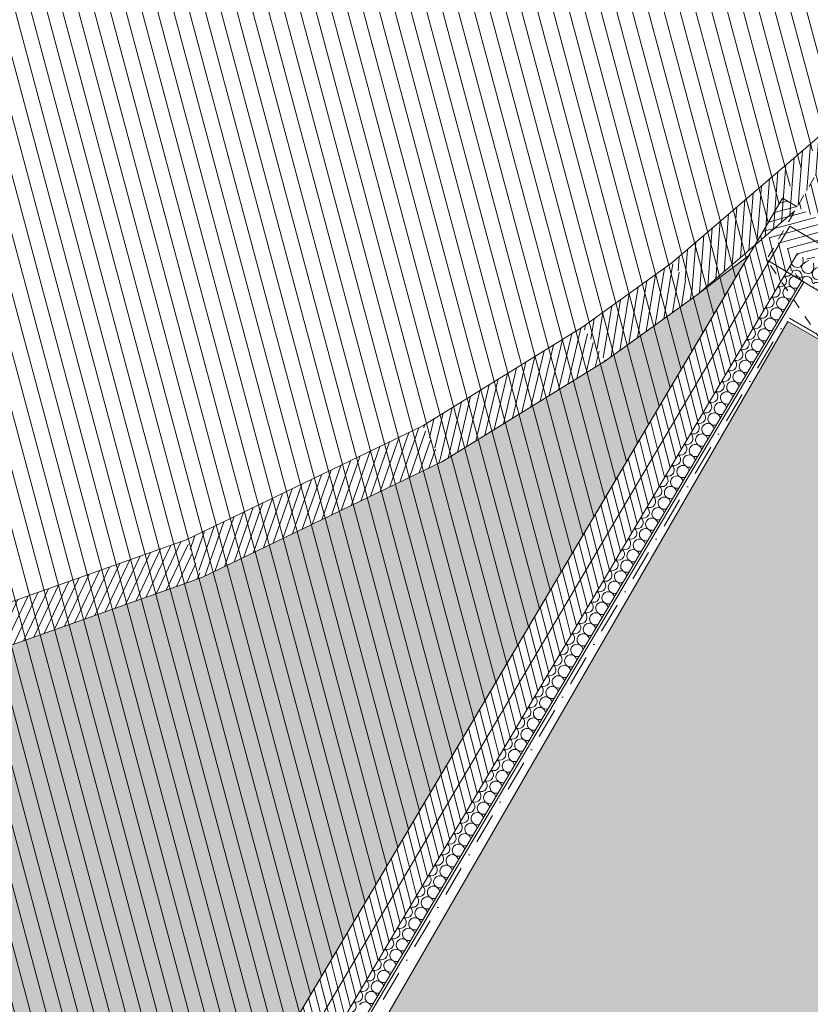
# Model space of a CAD drawing. Header units: millimetres. Extents: x -107151 to 48086, y -42122 to 43779.
# Tile 11 of 38: x -75702 to -71823, y -612 to 4220. Entities that reach past the tile are written whole.
import ezdxf
from ezdxf.enums import TextEntityAlignment as Align

# ---------------------------------------------------------------- set-up
doc = ezdxf.new("R2010")
doc.units = ezdxf.units.MM
doc.header["$MEASUREMENT"] = 0
doc.linetypes.add('! URB Limite propriété', pattern=[300, 150, -75, 0, -75])
doc.linetypes.add('TIRET 2', pattern=[100, 50, -50])
for name, color, linetype in [('01-STR_Dalles.ARCHI', 7, 'Continuous'), ('01-STR_Murs extérieurs.ARCHI', 7, 'Continuous'), ('01-STR_Murs.ARCHI', 7, 'Continuous'), ('03-SURFACE _ Utile.ARCHI', 7, 'Continuous'), ('05-INF _ Sécurité CF.ARCHI', 7, 'Continuous'), ('06-REP _ DESSIN.ARCHI', 7, 'Continuous'), ('07-VRD_Terrain_Batiments.ARCHI', 7, 'Continuous'), ('Marques de Zone Archicad', 7, 'Continuous'), ('Nouveau_07-VRD_Terrain EDL_Parcelle.ARCHI', 7, 'Continuous')]:
    doc.layers.add(name, color=color, linetype=linetype)
doc.styles.add('STYLE_GENERE_1', font='arial.ttf')
doc.styles.add('STYLE_GENERE_2', font='arial.ttf')
pattern_1 = [(104.34148, (0, 0), (36.331375, 9.288768), [])]
pattern_2 = [(14.96126, (0, 0), (-9.68122, 36.228773), [])]

# ---------------------------------------------------------------- blocks, each defined once
blk = doc.blocks.new('Dalle_2_1', base_point=(-87430.6, 4298.7))
at = {"layer": '01-STR_Dalles.ARCHI', "color": 7, "linetype": 'Continuous', "lineweight": 5, "flags": 128}
blk.add_lwpolyline([(-87430.6, 4298.7), (-82255.2, 1307.4), (-82677.4, 463.1), (-75900.5, -3502.5), (-71923.2, 3207), (-71765.3, 3113.4), (-70549.2, 5164.8), (-77730.5, 9364.8), (-76774.8, 10994.8), (-81450.8, 13736.5), (-82582.8, 11814.7), (-81961.1, 11448.4), (-82923.4, 9806), (-83760.5, 10296.5), (-83793.1, 10243.2)], close=True, dxfattribs=at)
blk = doc.blocks.new('Local poubelle_VEFA_21_1', base_point=(-76773.1, -1038.4))
at = {"layer": '03-SURFACE _ Utile.ARCHI', "linetype": 'Continuous', "lineweight": 0, "true_color": 0xe4e4e4}
blk.add_hatch(color=254, dxfattribs=at).paths.add_polyline_path([(-75888.9, -3286.9), (-72125.9, 3061.2), (-72225.3, 2985.7), (-72383, 2866), (-72828.1, 2545.8), (-73627.5, 2051.2), (-74808.2, 1481.9), (-75737.9, 1152.7), (-76437.6, 965.6), (-77172.6, 822.3), (-78037.8, 720.7), (-79240.4, 696.8), (-79639.9, 726.2), (-80057.4, 13.7), (-82104.1, 1213), (-82154.4, 1126.5), (-82139.5, 1117.9), (-82427.2, 536.8)])
at = {"layer": 'Marques de Zone Archicad', "color": 7, "lineweight": 5}
for tag, height, style, p in [('ROOM_NAME', 125, 'STYLE_GENERE_2', (-77096.4, -426.7)), ('measuredAreaCode', 100, 'STYLE_GENERE_1', (-77214.2, -625.1)), ('DUMMY_862', 100, 'STYLE_GENERE_1', (-77312.4, -795.2)), ('DUMMY_863', 100, 'STYLE_GENERE_1', (-77410.6, -965.3)), ('stFloorCovering_0', 100, 'STYLE_GENERE_1', (-77041.8, -951.5)), ('DUMMY_861', 125, 'STYLE_GENERE_2', (-76057, -998.2)), ('stFloorCovering_1', 100, 'STYLE_GENERE_1', (-77074, -1159.7))]:
    blk.add_attdef(tag, text='', height=height, rotation=329.9997, dxfattribs=dict(at, style=style)).set_placement(p, align=Align.TOP_LEFT)
blk = doc.blocks.new('Dalle_8_1', base_point=(-75676.6, -3744.5))
at = {"layer": '07-VRD_Terrain_Batiments.ARCHI', "linetype": 'Continuous', "lineweight": 0, "true_color": 0x404040}
blk.add_hatch(color=250, dxfattribs=at).paths.add_polyline_path([(-75676.6, -3744.5), (-67765.8, -8311.8), (-64022.6, -1828.4), (-71933.4, 2738.9)])
at = {"layer": '07-VRD_Terrain_Batiments.ARCHI', "color": 7, "linetype": 'Continuous', "lineweight": 5, "flags": 128}
blk.add_lwpolyline([(-75676.6, -3744.5), (-67765.8, -8311.8), (-64022.6, -1828.4), (-71933.4, 2738.9)], close=True, dxfattribs=at)
blk = doc.blocks.new('Mur_41_1', base_point=(-72939.3, 2712.2))
at = {"layer": '01-STR_Murs.ARCHI', "linetype": 'Continuous', "lineweight": 0, "true_color": 0x000000}
h = blk.add_hatch(dxfattribs=at)
h.set_pattern_fill('Hachure_simple_0001', color=18, style=0, pattern_type=2)
h.set_pattern_definition([(80.731404, (0, 0), (-37.010405, 6.039859), [])])
h.paths.add_polyline_path([(-72828.1, 2545.8), (-72378.2, 2869.5), (-72501.9, 3026.9), (-72939.3, 2712.2)])
at = {"layer": '01-STR_Murs.ARCHI', "color": 7, "linetype": 'Continuous', "lineweight": 5, "flags": 128}
for points in [[(-72501.9, 3026.9), (-72939.3, 2712.2)], [(-72828.1, 2545.8), (-72378.2, 2869.5)]]:
    blk.add_lwpolyline(points, dxfattribs=at)
blk = doc.blocks.new('Mur_49_1', base_point=(-72501.9, 3026.9))
at = {"layer": '01-STR_Murs.ARCHI', "linetype": 'Continuous', "lineweight": 0, "true_color": 0x000000}
h = blk.add_hatch(dxfattribs=at)
h.set_pattern_fill('Hachure_simple_0001', color=18, style=0, pattern_type=2)
h.set_pattern_definition([(85.62407, (0, 0), (-37.390684, 2.861256), [])])
h.paths.add_polyline_path([(-72378.2, 2869.5), (-71898.3, 3281.1), (-71580.5, 3817.2), (-72501.9, 3026.9)])
at = {"layer": '01-STR_Murs.ARCHI', "color": 7, "linetype": 'Continuous', "lineweight": 5, "flags": 128}
for points in [[(-71580.5, 3817.2), (-72501.9, 3026.9)], [(-72378.2, 2869.5), (-71898.3, 3281.1)]]:
    blk.add_lwpolyline(points, dxfattribs=at)
blk = doc.blocks.new('*X267')
at = {"layer": '01-STR_Murs.ARCHI', "color": 7, "linetype": 'Continuous', "lineweight": 5}
for p, q in [((-70581.8, 5072.3), (-70603.5, 5069.9)), ((-70545.5, 5043.3), (-70548.4, 5052.6)), ((-70547.2, 5036.9), (-70545.5, 5043.3)), ((-70532.5, 5042.6), (-70533.4, 5034.4)), ((-70533.4, 5034.4), (-70532.5, 5028.3)), ((-70532.2, 5043.2), (-70532.5, 5042.6))]:
    blk.add_line(p, q, dxfattribs=at)
blk = doc.blocks.new('*X268')
at = {"layer": '01-STR_Murs.ARCHI', "color": 7, "linetype": 'Continuous', "lineweight": 5}
for p, q in [((-71809.6, 2906.1), (-71806.8, 2908.7)), ((-71792.6, 2896.7), (-71793.6, 2896.6))]:
    blk.add_line(p, q, dxfattribs=at)
blk = doc.blocks.new('*X269')
at = {"layer": '01-STR_Murs.ARCHI', "color": 7, "linetype": 'Continuous', "lineweight": 5}
for p, q in [((-70603.2, 5031.3), (-70613.6, 5056.2)), ((-70578.8, 5072.6), (-70605.6, 5069.7)), ((-70633.8, 4979.7), (-70644.2, 5004.6)), ((-70609.4, 5021), (-70636.2, 5018)), ((-70664.4, 4928.1), (-70674.8, 4953)), ((-70640, 4969.4), (-70666.8, 4966.4)), ((-70695, 4876.5), (-70705.3, 4901.4)), ((-70670.6, 4917.7), (-70697.4, 4914.8)), ((-70725.6, 4824.8), (-70735.9, 4849.8)), ((-70701.2, 4866.1), (-70728, 4863.2)), ((-70756.2, 4773.2), (-70766.5, 4798.2)), ((-70731.7, 4814.5), (-70758.6, 4811.6)), ((-70786.8, 4721.6), (-70797.1, 4746.6)), ((-70762.3, 4762.9), (-70789.2, 4760)), ((-70817.4, 4670), (-70827.7, 4694.9)), ((-70792.9, 4711.3), (-70819.8, 4708.4)), ((-70848, 4618.4), (-70858.3, 4643.3)), ((-70823.5, 4659.7), (-70850.4, 4656.8)), ((-70878.6, 4566.8), (-70888.9, 4591.7)), ((-70854.1, 4608.1), (-70881, 4605.1)), ((-70884.7, 4556.5), (-70911.6, 4553.5)), ((-70915.3, 4504.8), (-70942.2, 4501.9)), ((-70909.2, 4515.2), (-70919.5, 4540.1)), ((-70945.9, 4453.2), (-70972.7, 4450.3)), ((-70939.8, 4463.5), (-70950.1, 4488.5)), ((-70976.5, 4401.6), (-71003.3, 4398.7)), ((-70970.4, 4411.9), (-70980.7, 4436.9)), ((-71007.1, 4350), (-71033.9, 4347.1)), ((-71001, 4360.3), (-71011.3, 4385.3)), ((-71031.6, 4308.7), (-71041.9, 4333.7)), ((-71062.2, 4257.1), (-71072.5, 4282)), ((-71037.7, 4298.4), (-71064.5, 4295.5)), ((-71092.8, 4205.5), (-71103.1, 4230.4)), ((-71068.3, 4246.8), (-71095.1, 4243.9)), ((-71123.4, 4153.9), (-71133.7, 4178.8)), ((-71098.9, 4195.2), (-71125.7, 4192.2)), ((-71154, 4102.3), (-71164.3, 4127.2)), ((-71129.5, 4143.5), (-71156.3, 4140.6)), ((-71184.6, 4050.6), (-71194.9, 4075.6)), ((-71160.1, 4091.9), (-71186.9, 4089)), ((-71215.2, 3999), (-71225.5, 4024)), ((-71190.7, 4040.3), (-71217.5, 4037.4)), ((-71245.7, 3947.4), (-71256.1, 3972.4)), ((-71221.3, 3988.7), (-71248.1, 3985.8)), ((-71276.3, 3895.8), (-71286.7, 3920.7)), ((-71251.9, 3937.1), (-71278.7, 3934.2)), ((-71306.9, 3844.2), (-71317.3, 3869.1)), ((-71282.5, 3885.5), (-71309.3, 3882.6)), ((-71337.5, 3792.6), (-71347.8, 3817.5)), ((-71313.1, 3833.9), (-71339.9, 3830.9)), ((-71343.7, 3782.3), (-71370.5, 3779.3)), ((-71374.2, 3730.6), (-71401.1, 3727.7)), ((-71368.1, 3741), (-71378.4, 3765.9)), ((-71404.8, 3679), (-71431.7, 3676.1)), ((-71398.7, 3689.3), (-71409, 3714.3)), ((-71435.4, 3627.4), (-71462.3, 3624.5)), ((-71429.3, 3637.7), (-71439.6, 3662.7)), ((-71466, 3575.8), (-71492.9, 3572.9)), ((-71459.9, 3586.1), (-71470.2, 3611.1)), ((-71490.5, 3534.5), (-71500.8, 3559.5)), ((-71521.1, 3482.9), (-71531.4, 3507.8)), ((-71496.6, 3524.2), (-71523.5, 3521.3)), ((-71551.7, 3431.3), (-71562, 3456.2)), ((-71527.2, 3472.6), (-71554.1, 3469.7)), ((-71582.3, 3379.7), (-71592.6, 3404.6)), ((-71557.8, 3421), (-71584.7, 3418)), ((-71612.9, 3328.1), (-71623.2, 3353)), ((-71588.4, 3369.3), (-71615.2, 3366.4)), ((-71643.5, 3276.4), (-71653.8, 3301.4)), ((-71619, 3317.7), (-71645.8, 3314.8)), ((-71674.1, 3224.8), (-71684.4, 3249.8)), ((-71649.6, 3266.1), (-71676.4, 3263.2)), ((-71680.2, 3214.5), (-71707, 3211.6))]:
    blk.add_line(p, q, dxfattribs=at)
for centre, start, end in [((-70575.5, 5042.8), 202.4716, 36.8632), ((-70575.5, 5042.8), 81.8198, 96.2114), ((-70503.5, 5034.9), 153.6988, 201.0356), ((-70606.1, 4991.1), 202.4716, 96.2114), ((-70534, 4983.3), 149.3415, 201.0356), ((-70534, 4983.3), 97.6474, 149.3415), ((-70636.7, 4939.5), 202.4716, 96.2114), ((-70564.6, 4931.7), 149.3415, 201.0356), ((-70564.6, 4931.7), 97.6474, 149.3415), ((-70667.3, 4887.9), 202.4716, 96.2114), ((-70595.2, 4880.1), 149.3415, 201.0356), ((-70595.2, 4880.1), 97.6474, 149.3415), ((-70697.9, 4836.3), 202.4716, 96.2114), ((-70625.8, 4828.5), 149.3415, 201.0356), ((-70625.8, 4828.5), 97.6474, 149.3415), ((-70728.5, 4784.7), 202.4716, 96.2114), ((-70656.4, 4776.8), 149.3415, 201.0356), ((-70656.4, 4776.8), 97.6474, 149.3415), ((-70759.1, 4733.1), 202.4716, 96.2114), ((-70687, 4725.2), 149.3415, 201.0356), ((-70687, 4725.2), 97.6474, 149.3415), ((-70789.7, 4681.5), 202.4716, 96.2114), ((-70717.6, 4673.6), 149.3415, 201.0356), ((-70717.6, 4673.6), 97.6474, 149.3415), ((-70820.3, 4629.9), 202.4716, 96.2114), ((-70748.2, 4622), 97.6474, 149.3415), ((-70850.9, 4578.2), 202.4716, 96.2114), ((-70778.8, 4570.4), 97.6474, 149.3415), ((-70748.2, 4622), 149.3415, 201.0356), ((-70881.5, 4526.6), 202.4716, 96.2114), ((-70809.4, 4518.8), 97.6474, 149.3415), ((-70778.8, 4570.4), 149.3415, 201.0356), ((-70912.1, 4475), 202.4716, 96.2114), ((-70840, 4467.2), 97.6474, 149.3415), ((-70809.4, 4518.8), 149.3415, 201.0356), ((-70942.7, 4423.4), 202.4716, 96.2114), ((-70870.6, 4415.6), 97.6474, 149.3415), ((-70840, 4467.2), 149.3415, 201.0356), ((-70973.3, 4371.8), 202.4716, 96.2114), ((-70870.6, 4415.6), 149.3415, 201.0356), ((-71003.9, 4320.2), 202.4716, 96.2114), ((-70901.2, 4363.9), 149.3415, 201.0356), ((-70901.2, 4363.9), 97.6474, 149.3415), ((-70931.8, 4312.3), 149.3415, 201.0356), ((-70931.8, 4312.3), 97.6474, 149.3415), ((-71034.5, 4268.6), 202.4716, 96.2114), ((-70962.4, 4260.7), 149.3415, 201.0356), ((-70962.4, 4260.7), 97.6474, 149.3415), ((-71065, 4216.9), 202.4716, 96.2114), ((-70993, 4209.1), 149.3415, 201.0356), ((-70993, 4209.1), 97.6474, 149.3415), ((-71095.6, 4165.3), 202.4716, 96.2114), ((-71023.6, 4157.5), 149.3415, 201.0356), ((-71023.6, 4157.5), 97.6474, 149.3415), ((-71126.2, 4113.7), 202.4716, 96.2114), ((-71054.2, 4105.9), 149.3415, 201.0356), ((-71054.2, 4105.9), 97.6474, 149.3415), ((-71156.8, 4062.1), 202.4716, 96.2114), ((-71084.8, 4054.3), 149.3415, 201.0356), ((-71084.8, 4054.3), 97.6474, 149.3415), ((-71187.4, 4010.5), 202.4716, 96.2114), ((-71115.4, 4002.6), 149.3415, 201.0356), ((-71115.4, 4002.6), 97.6474, 149.3415), ((-71218, 3958.9), 202.4716, 96.2114), ((-71146, 3951), 149.3415, 201.0356), ((-71146, 3951), 97.6474, 149.3415), ((-71248.6, 3907.3), 202.4716, 96.2114), ((-71176.5, 3899.4), 149.3415, 201.0356), ((-71176.5, 3899.4), 97.6474, 149.3415), ((-71279.2, 3855.7), 202.4716, 96.2114), ((-71207.1, 3847.8), 97.6474, 149.3415), ((-71309.8, 3804), 202.4716, 96.2114), ((-71237.7, 3796.2), 97.6474, 149.3415), ((-71207.1, 3847.8), 149.3415, 201.0356), ((-71340.4, 3752.4), 202.4716, 96.2114), ((-71268.3, 3744.6), 97.6474, 149.3415), ((-71237.7, 3796.2), 149.3415, 201.0356), ((-71371, 3700.8), 202.4716, 96.2114), ((-71298.9, 3693), 97.6474, 149.3415), ((-71268.3, 3744.6), 149.3415, 201.0356), ((-71401.6, 3649.2), 202.4716, 96.2114), ((-71298.9, 3693), 149.3415, 201.0356), ((-71432.2, 3597.6), 202.4716, 96.2114), ((-71329.5, 3641.4), 149.3415, 201.0356), ((-71329.5, 3641.4), 97.6474, 149.3415), ((-71462.8, 3546), 202.4716, 96.2114), ((-71360.1, 3589.7), 149.3415, 201.0356), ((-71360.1, 3589.7), 97.6474, 149.3415), ((-71390.7, 3538.1), 149.3415, 201.0356), ((-71390.7, 3538.1), 97.6474, 149.3415), ((-71493.4, 3494.4), 202.4716, 96.2114), ((-71421.3, 3486.5), 149.3415, 201.0356), ((-71421.3, 3486.5), 97.6474, 149.3415), ((-71524, 3442.7), 202.4716, 96.2114), ((-71451.9, 3434.9), 149.3415, 201.0356), ((-71451.9, 3434.9), 97.6474, 149.3415), ((-71554.6, 3391.1), 202.4716, 96.2114), ((-71482.5, 3383.3), 149.3415, 201.0356), ((-71482.5, 3383.3), 97.6474, 149.3415), ((-71585.2, 3339.5), 202.4716, 96.2114), ((-71513.1, 3331.7), 149.3415, 201.0356), ((-71513.1, 3331.7), 97.6474, 149.3415), ((-71615.8, 3287.9), 202.4716, 96.2114), ((-71543.7, 3280.1), 149.3415, 201.0356), ((-71543.7, 3280.1), 97.6474, 149.3415), ((-71646.4, 3236.3), 202.4716, 96.2114), ((-71574.3, 3228.4), 149.3415, 201.0356), ((-71574.3, 3228.4), 97.6474, 149.3415), ((-71677, 3184.7), 322.6714, 96.2114), ((-71604.9, 3176.8), 149.3415, 201.0356), ((-71604.9, 3176.8), 97.6474, 149.3415)]:
    blk.add_arc(centre, 30, start, end, dxfattribs=at)
blk = doc.blocks.new('Mur_58_1', base_point=(-70509.4, 5035.8))
at = {"layer": '01-STR_Murs.ARCHI', "linetype": 'Continuous', "lineweight": 0, "true_color": 0x000000}
h = blk.add_hatch(dxfattribs=at)
h.set_pattern_fill('Hachure_simple_0001', color=18, style=0, pattern_type=2)
h.set_pattern_definition(pattern_1)
h.paths.add_polyline_path([(-70554, 5156.8), (-70726.5, 5257.9), (-70770.9, 5183.1), (-70598.3, 5081.9)])
h = blk.add_hatch(dxfattribs=at)
h.set_pattern_fill('Hachure_simple_0001', color=18, style=0, pattern_type=2)
h.set_pattern_definition(pattern_1)
h.paths.add_polyline_path([(-71713.2, 3201.2), (-70595.4, 5086.8), (-70767.5, 5188.8), (-71886.3, 3301.4)])
h = blk.add_hatch(dxfattribs=at)
h.set_pattern_fill('Hachure_simple_0001', color=18, style=0, pattern_type=2)
h.set_pattern_definition(pattern_1)
h.paths.add_polyline_path([(-70598.3, 5081.9), (-70770.9, 5183.1), (-70777.5, 5171.9), (-70605, 5070.8)])
h = blk.add_hatch(dxfattribs=at)
h.set_pattern_fill('Hachure_simple_0001', color=18, style=0, pattern_type=2)
h.set_pattern_definition(pattern_1)
h.paths.add_polyline_path([(-71866.3, 2942.9), (-72039.8, 3042.5), (-71867.7, 2940.5)])
at = {"layer": '01-STR_Murs.ARCHI', "color": 7, "linetype": 'Continuous', "lineweight": 5}
for p, q in [((-70726.5, 5257.9), (-70770.9, 5183.1)), ((-70770.9, 5183.1), (-70777.5, 5171.9)), ((-70598.3, 5081.9), (-70554, 5156.8)), ((-71713.2, 3201.2), (-70595.4, 5086.8)), ((-70605, 5070.8), (-70598.3, 5081.9)), ((-71637.9, 3157.7), (-70520.6, 5042.4)), ((-70529.9, 5026.7), (-70523.3, 5037.9)), ((-71713.2, 3201.2), (-71637.9, 3157.7)), ((-71637.9, 3157.7), (-71626.6, 3151.2)), ((-71867.7, 2940.5), (-71866.3, 2942.9)), ((-71792.9, 2896.1), (-71790.9, 2899.6))]:
    blk.add_line(p, q, dxfattribs=at)
at = {"layer": '01-STR_Murs.ARCHI', "color": 7, "linetype": 'Continuous', "lineweight": 5, "flags": 128}
for points in [[(-70767.5, 5188.8), (-71580.5, 3817.2)], [(-70509.4, 5035.8), (-70767.5, 5188.8)], [(-71626.6, 3151.2), (-70509.4, 5035.8)], [(-72039.8, 3042.5), (-71781.7, 2889.5)], [(-71781.7, 2889.5), (-71779.6, 2893.1)]]:
    blk.add_lwpolyline(points, dxfattribs=at)
at = {"layer": '01-STR_Murs.ARCHI', "color": 7, "lineweight": 5}
for name in ['*X269', '*X267', '*X268']:
    blk.add_blockref(name, (0, 0), dxfattribs=at)
blk = doc.blocks.new('Mur_62_1', base_point=(-73723.9, 2226.8))
at = {"layer": '01-STR_Murs.ARCHI', "linetype": 'Continuous', "lineweight": 0, "true_color": 0x000000}
h = blk.add_hatch(dxfattribs=at)
h.set_pattern_fill('Hachure_simple_0001', color=18, style=0, pattern_type=2)
h.set_pattern_definition([(76.743803, (0, 0), (-36.500792, 8.598962), [])])
h.paths.add_polyline_path([(-73627.5, 2051.2), (-72828.1, 2545.8), (-72939.3, 2712.2), (-73723.9, 2226.8)])
at = {"layer": '01-STR_Murs.ARCHI', "color": 7, "linetype": 'Continuous', "lineweight": 5, "flags": 128}
for points in [[(-72939.3, 2712.2), (-73723.9, 2226.8)], [(-73627.5, 2051.2), (-72828.1, 2545.8)]]:
    blk.add_lwpolyline(points, dxfattribs=at)
blk = doc.blocks.new('Mur_87_1', base_point=(-74885.2, 1666.7))
at = {"layer": '01-STR_Murs.ARCHI', "linetype": 'Continuous', "lineweight": 0, "true_color": 0x000000}
h = blk.add_hatch(dxfattribs=at)
h.set_pattern_fill('Hachure_simple_0001', color=18, style=0, pattern_type=2)
h.set_pattern_definition([(70.74511, (0, 0), (-35.402283, 12.36642), [])])
h.paths.add_polyline_path([(-74808.2, 1481.9), (-73627.5, 2051.2), (-73723.9, 2226.8), (-74885.2, 1666.7)])
at = {"layer": '01-STR_Murs.ARCHI', "color": 7, "linetype": 'Continuous', "lineweight": 5, "flags": 128}
for points in [[(-73723.9, 2226.8), (-74885.2, 1666.7)], [(-74808.2, 1481.9), (-73627.5, 2051.2)]]:
    blk.add_lwpolyline(points, dxfattribs=at)
blk = doc.blocks.new('Mur_88_1', base_point=(-75797.2, 1343.9))
at = {"layer": '01-STR_Murs.ARCHI', "linetype": 'Continuous', "lineweight": 0, "true_color": 0x000000}
h = blk.add_hatch(dxfattribs=at)
h.set_pattern_fill('Hachure_simple_0001', color=18, style=0, pattern_type=2)
h.set_pattern_definition([(64.496293, (0, 0), (-33.845904, 16.146356), [])])
h.paths.add_polyline_path([(-75737.9, 1152.7), (-74808.2, 1481.9), (-74885.2, 1666.7), (-75797.2, 1343.9)])
at = {"layer": '01-STR_Murs.ARCHI', "color": 7, "linetype": 'Continuous', "lineweight": 5, "flags": 128}
for points in [[(-74885.2, 1666.7), (-75797.2, 1343.9)], [(-75737.9, 1152.7), (-74808.2, 1481.9)]]:
    blk.add_lwpolyline(points, dxfattribs=at)
blk = doc.blocks.new('*X356')
at = {"layer": '01-STR_Murs extérieurs.ARCHI', "color": 7, "linetype": 'Continuous', "lineweight": 5}
for p, q in [((-71892, 3063.5), (-71886.2, 3066)), ((-71919.7, 3005.1), (-71923.5, 3010.4)), ((-71916.8, 2997.3), (-71919.7, 3005.1)), ((-71916.1, 2989.1), (-71916.8, 2997.3)), ((-71914.9, 3025), (-71913.5, 3018.8)), ((-71913.5, 3018.8), (-71902.1, 3007)), ((-71902.1, 3007), (-71886.2, 3003)), ((-71886.2, 3003), (-71871, 3007.8)), ((-71916.5, 2987.3), (-71916.1, 2989.1)), ((-71910.7, 2985.9), (-71912, 2984.7)), ((-71903.2, 2989.5), (-71910.7, 2985.9)), ((-71895, 2990.8), (-71903.2, 2989.5)), ((-71886.8, 2989.9), (-71895, 2990.8)), ((-71879.1, 2986.8), (-71886.8, 2989.9)), ((-71872.6, 2981.7), (-71879.1, 2986.8)), ((-71867.7, 2975), (-71872.6, 2981.7)), ((-71864.9, 2967.3), (-71867.7, 2975)), ((-71864.2, 2959), (-71864.9, 2967.3)), ((-71864.6, 2957.2), (-71864.2, 2959)), ((-71858.7, 2955.9), (-71860.1, 2954.7)), ((-71857.6, 2956.4), (-71858.7, 2955.9))]:
    blk.add_line(p, q, dxfattribs=at)
blk = doc.blocks.new('*X357')
at = {"layer": '01-STR_Murs extérieurs.ARCHI', "color": 7, "linetype": 'Continuous', "lineweight": 5}
for p, q in [((-71886.2, 3066), (-71882, 3067.8)), ((-71857.3, 3036.6), (-71859.5, 3054.8)), ((-71871, 3007.8), (-71870.6, 3008)), ((-71870.6, 3008), (-71859.9, 3020.4)), ((-71859.7, 3020.3), (-71865.1, 3004.8)), ((-71865.1, 3004.8), (-71861.6, 2988.8)), ((-71859.9, 3020.4), (-71857.3, 3036.6)), ((-71846.9, 3030.6), (-71859.7, 3020.3)), ((-71846.9, 3030.6), (-71830, 3037.8)), ((-71861.6, 2988.8), (-71850.2, 2977)), ((-71853.1, 2958.5), (-71857.6, 2956.4)), ((-71850.2, 2977), (-71843.2, 2975.2))]:
    blk.add_line(p, q, dxfattribs=at)
blk = doc.blocks.new('*X358')
at = {"layer": '01-STR_Murs extérieurs.ARCHI', "color": 7, "linetype": 'Continuous', "lineweight": 5}
for p, q in [((-71807.9, 2990.3), (-71805.4, 3006.5)), ((-71795, 3000.5), (-71807.7, 2990.2)), ((-71805.4, 3006.5), (-71807.5, 3024.8)), ((-71795, 3000.5), (-71778.1, 3007.7)), ((-71851.3, 2959.4), (-71853.1, 2958.5)), ((-71843.1, 2960.8), (-71851.3, 2959.4)), ((-71843.2, 2975.2), (-71834.3, 2973)), ((-71834.9, 2959.9), (-71843.1, 2960.8)), ((-71827.2, 2956.8), (-71834.9, 2959.9)), ((-71834.3, 2973), (-71818.6, 2977.9)), ((-71820.7, 2951.7), (-71827.2, 2956.8)), ((-71815.8, 2945), (-71820.7, 2951.7)), ((-71818.6, 2977.9), (-71807.9, 2990.3)), ((-71807.7, 2990.2), (-71813.1, 2974.7)), ((-71813.1, 2974.7), (-71809.6, 2958.7)), ((-71809.6, 2958.7), (-71798.2, 2947)), ((-71782.3, 2942.9), (-71766.7, 2947.9)), ((-71766.7, 2947.9), (-71756, 2960.3)), ((-71755.8, 2960.2), (-71757, 2956.6)), ((-71756, 2960.3), (-71753.4, 2976.5)), ((-71754.1, 2961.5), (-71755.8, 2960.2)), ((-71753.4, 2976.5), (-71755.6, 2994.7)), ((-71812.9, 2937.2), (-71815.8, 2945)), ((-71812.3, 2929), (-71812.9, 2937.2)), ((-71812.6, 2927.2), (-71812.3, 2929)), ((-71806.8, 2925.8), (-71808.2, 2924.6)), ((-71799.3, 2929.4), (-71806.8, 2925.8)), ((-71791.1, 2930.8), (-71799.3, 2929.4)), ((-71798.2, 2947), (-71782.3, 2942.9)), ((-71782.9, 2929.9), (-71791.1, 2930.8)), ((-71775.3, 2926.7), (-71782.9, 2929.9)), ((-71774.9, 2926.5), (-71775.3, 2926.7))]:
    blk.add_line(p, q, dxfattribs=at)
blk = doc.blocks.new('Mur_95_1', base_point=(-57516.8, -5007.9))
at = {"layer": '01-STR_Murs extérieurs.ARCHI', "linetype": 'Continuous', "lineweight": 0, "true_color": 0x000000}
h = blk.add_hatch(dxfattribs=at)
h.set_pattern_fill('Hachure_simple_0001', color=18, style=0, pattern_type=2)
h.set_pattern_definition(pattern_2)
h.paths.add_polyline_path([(-72060.7, 3171.2), (-71887.6, 3071), (-71958.7, 3343.2)])
h = blk.add_hatch(dxfattribs=at)
h.set_pattern_fill('Hachure_simple_0001', color=18, style=0, pattern_type=2)
h.set_pattern_definition(pattern_2)
h.paths.add_polyline_path([(-71958.7, 3343.2), (-71887.6, 3071), (-71785.6, 3243.1)])
h = blk.add_hatch(dxfattribs=at)
h.set_pattern_fill('Hachure_simple_0001', color=18, style=0, pattern_type=2)
h.set_pattern_definition(pattern_2)
h.paths.add_polyline_path([(-71713.2, 3201.2), (-71785.6, 3243.1), (-71887.6, 3071), (-71815.2, 3029.2)])
at = {"layer": '01-STR_Murs extérieurs.ARCHI', "color": 7, "linetype": 'Continuous', "lineweight": 5}
for p, q in [((-71887.6, 3071), (-71931.9, 2996.2)), ((-71856.6, 2952.6), (-71863.2, 2941.5))]:
    blk.add_line(p, q, dxfattribs=at)
at = {"layer": '01-STR_Murs extérieurs.ARCHI', "color": 7, "linetype": 'Continuous', "lineweight": 5, "flags": 128}
for points in [[(-71958.7, 3343.2), (-72060.7, 3171.2)], [(-71886.3, 3301.4), (-71958.7, 3343.2)]]:
    blk.add_lwpolyline(points, dxfattribs=at)
at = {"layer": '01-STR_Murs extérieurs.ARCHI', "color": 7, "lineweight": 5}
for name in ['*X356', '*X357', '*X358']:
    blk.add_blockref(name, (0, 0), dxfattribs=at)
blk = doc.blocks.new('*X575')
at = {"layer": '01-STR_Murs extérieurs.ARCHI', "color": 7, "linetype": 'Continuous', "lineweight": 5}
for p, q in [((-71858.4, 2953.7), (-71863, 2953.2)), ((-71886.4, 2902.4), (-71893.6, 2901.6)), ((-71866.4, 2936.2), (-71869.1, 2942.9)), ((-71917, 2850.7), (-71924.2, 2850)), ((-71897, 2884.6), (-71899.7, 2891.3)), ((-71927.5, 2833), (-71930.3, 2839.6)), ((-71958.1, 2781.4), (-71960.9, 2788)), ((-71947.6, 2799.1), (-71954.8, 2798.4)), ((-71988.7, 2729.7), (-71991.5, 2736.4)), ((-71978.2, 2747.5), (-71985.4, 2746.7)), ((-72019.3, 2678.1), (-72022.1, 2684.8)), ((-72008.8, 2695.9), (-72016, 2695.1)), ((-72049.9, 2626.5), (-72052.7, 2633.2)), ((-72039.4, 2644.3), (-72046.6, 2643.5)), ((-72080.5, 2574.9), (-72083.3, 2581.6)), ((-72070, 2592.7), (-72077.2, 2591.9)), ((-72111.1, 2523.3), (-72113.9, 2530)), ((-72100.6, 2541.1), (-72107.8, 2540.3)), ((-72141.7, 2471.7), (-72144.5, 2478.4)), ((-72131.2, 2489.5), (-72138.4, 2488.7)), ((-72172.3, 2420.1), (-72175.1, 2426.7)), ((-72161.8, 2437.8), (-72168.9, 2437.1)), ((-72202.9, 2368.5), (-72205.7, 2375.1)), ((-72192.4, 2386.2), (-72199.5, 2385.4)), ((-72233.5, 2316.8), (-72236.3, 2323.5)), ((-72223, 2334.6), (-72230.1, 2333.8)), ((-72264.1, 2265.2), (-72266.9, 2271.9)), ((-72253.6, 2283), (-72260.7, 2282.2)), ((-72284.2, 2231.4), (-72291.3, 2230.6)), ((-72314.7, 2179.8), (-72321.9, 2179)), ((-72294.7, 2213.6), (-72297.4, 2220.3)), ((-72345.3, 2128.2), (-72352.5, 2127.4)), ((-72325.3, 2162), (-72328, 2168.7)), ((-72355.9, 2110.4), (-72358.6, 2117.1)), ((-72386.5, 2058.8), (-72389.2, 2065.4)), ((-72375.9, 2076.5), (-72383.1, 2075.8)), ((-72417.1, 2007.2), (-72419.8, 2013.8)), ((-72406.5, 2024.9), (-72413.7, 2024.2)), ((-72447.7, 1955.5), (-72450.4, 1962.2)), ((-72437.1, 1973.3), (-72444.3, 1972.5)), ((-72478.3, 1903.9), (-72481, 1910.6)), ((-72467.7, 1921.7), (-72474.9, 1920.9)), ((-72508.9, 1852.3), (-72511.6, 1859)), ((-72498.3, 1870.1), (-72505.5, 1869.3)), ((-72539.5, 1800.7), (-72542.2, 1807.4)), ((-72528.9, 1818.5), (-72536.1, 1817.7)), ((-72570, 1749.1), (-72572.8, 1755.8)), ((-72559.5, 1766.9), (-72566.7, 1766.1)), ((-72600.6, 1697.5), (-72603.4, 1704.2)), ((-72590.1, 1715.3), (-72597.3, 1714.5)), ((-72631.2, 1645.9), (-72634, 1652.5)), ((-72620.7, 1663.6), (-72627.9, 1662.9)), ((-72661.8, 1594.3), (-72664.6, 1600.9)), ((-72651.3, 1612), (-72658.5, 1611.2)), ((-72692.4, 1542.6), (-72695.2, 1549.3)), ((-72681.9, 1560.4), (-72689.1, 1559.6)), ((-72712.5, 1508.8), (-72719.7, 1508)), ((-72743.1, 1457.2), (-72750.3, 1456.4)), ((-72723, 1491), (-72725.8, 1497.7)), ((-72773.7, 1405.6), (-72780.9, 1404.8)), ((-72753.6, 1439.4), (-72756.4, 1446.1)), ((-72804.3, 1354), (-72811.4, 1353.2)), ((-72784.2, 1387.8), (-72787, 1394.5)), ((-72814.8, 1336.2), (-72817.6, 1342.9)), ((-72845.4, 1284.6), (-72848.2, 1291.2)), ((-72834.9, 1302.3), (-72842, 1301.6)), ((-72876, 1233), (-72878.8, 1239.6)), ((-72865.5, 1250.7), (-72872.6, 1250)), ((-72906.6, 1181.3), (-72909.4, 1188)), ((-72896.1, 1199.1), (-72903.2, 1198.3)), ((-72937.2, 1129.7), (-72939.9, 1136.4)), ((-72926.7, 1147.5), (-72933.8, 1146.7)), ((-72967.8, 1078.1), (-72970.5, 1084.8)), ((-72957.2, 1095.9), (-72964.4, 1095.1)), ((-72998.4, 1026.5), (-73001.1, 1033.2)), ((-72987.8, 1044.3), (-72995, 1043.5)), ((-73029, 974.9), (-73031.7, 981.6)), ((-73018.4, 992.7), (-73025.6, 991.9)), ((-73059.6, 923.3), (-73062.3, 930)), ((-73049, 941.1), (-73056.2, 940.3)), ((-73090.2, 871.7), (-73092.9, 878.3)), ((-73079.6, 889.4), (-73086.8, 888.7)), ((-73120.8, 820.1), (-73123.5, 826.7)), ((-73110.2, 837.8), (-73117.4, 837)), ((-73151.4, 768.4), (-73154.1, 775.1)), ((-73140.8, 786.2), (-73148, 785.4)), ((-73171.4, 734.6), (-73178.6, 733.8)), ((-73202, 683), (-73209.2, 682.2)), ((-73182, 716.8), (-73184.7, 723.5)), ((-73232.6, 631.4), (-73239.8, 630.6)), ((-73212.5, 665.2), (-73215.3, 671.9)), ((-73243.1, 613.6), (-73245.9, 620.3)), ((-73273.7, 562), (-73276.5, 568.7)), ((-73263.2, 579.8), (-73270.4, 579)), ((-73304.3, 510.4), (-73307.1, 517)), ((-73293.8, 528.1), (-73301, 527.4)), ((-73334.9, 458.8), (-73337.7, 465.4)), ((-73324.4, 476.5), (-73331.6, 475.8)), ((-73365.5, 407.1), (-73368.3, 413.8)), ((-73355, 424.9), (-73362.2, 424.1)), ((-73396.1, 355.5), (-73398.9, 362.2)), ((-73385.6, 373.3), (-73392.8, 372.5)), ((-73426.7, 303.9), (-73429.5, 310.6)), ((-73416.2, 321.7), (-73423.4, 320.9)), ((-73457.3, 252.3), (-73460.1, 259)), ((-73446.8, 270.1), (-73453.9, 269.3)), ((-73487.9, 200.7), (-73490.7, 207.4)), ((-73477.4, 218.5), (-73484.5, 217.7)), ((-73518.5, 149.1), (-73521.3, 155.8)), ((-73508, 166.9), (-73515.1, 166.1)), ((-73549.1, 97.5), (-73551.9, 104.1)), ((-73538.6, 115.2), (-73545.7, 114.5)), ((-73579.7, 45.9), (-73582.4, 52.5)), ((-73569.2, 63.6), (-73576.3, 62.8)), ((-73610.3, -5.8), (-73613, 0.9)), ((-73599.7, 12), (-73606.9, 11.2)), ((-73630.3, -39.6), (-73637.5, -40.4)), ((-73660.9, -91.2), (-73668.1, -92)), ((-73640.9, -57.4), (-73643.6, -50.7)), ((-73691.5, -142.8), (-73698.7, -143.6)), ((-73671.5, -109), (-73674.2, -102.3)), ((-73702.1, -160.6), (-73704.8, -153.9)), ((-73732.7, -212.2), (-73735.4, -205.5)), ((-73722.1, -194.4), (-73729.3, -195.2)), ((-73763.3, -263.8), (-73766, -257.2)), ((-73752.7, -246.1), (-73759.9, -246.8)), ((-73793.9, -315.4), (-73796.6, -308.8)), ((-73783.3, -297.7), (-73790.5, -298.4)), ((-73824.5, -367.1), (-73827.2, -360.4)), ((-73813.9, -349.3), (-73821.1, -350.1)), ((-73855, -418.7), (-73857.8, -412)), ((-73844.5, -400.9), (-73851.7, -401.7)), ((-73885.6, -470.3), (-73888.4, -463.6)), ((-73875.1, -452.5), (-73882.3, -453.3)), ((-73916.2, -521.9), (-73919, -515.2)), ((-73905.7, -504.1), (-73912.9, -504.9)), ((-73946.8, -573.5), (-73949.6, -566.8)), ((-73936.3, -555.7), (-73943.5, -556.5)), ((-73966.9, -607.3), (-73974.1, -608.1))]:
    blk.add_line(p, q, dxfattribs=at)
for centre, start, end in [((-71968.9, 2939.3), 244.6525, 54.0305), ((-71938.3, 2990.9), 244.6525, 345.0568), ((-71896.8, 2931.4), 22.4716, 149.3415), ((-71866.2, 2983), 195.6631, 276.2114), ((-71999.5, 2887.6), 244.6525, 54.0305), ((-71927.4, 2879.8), 22.4716, 149.3415), ((-71896.8, 2931.4), 149.3415, 276.2114), ((-72030.1, 2836), 244.6525, 54.0305), ((-71958, 2828.2), 22.4716, 149.3415), ((-71927.4, 2879.8), 149.3415, 276.2114), ((-72060.7, 2784.4), 244.6525, 54.0305), ((-71988.6, 2776.6), 22.4716, 149.3415), ((-71958, 2828.2), 149.3415, 276.2114), ((-72091.3, 2732.8), 244.6525, 54.0305), ((-72019.2, 2725), 22.4716, 149.3415), ((-71988.6, 2776.6), 149.3415, 276.2114), ((-72019.2, 2725), 149.3415, 276.2114), ((-72121.9, 2681.2), 244.6525, 54.0305), ((-72049.8, 2673.3), 149.3415, 276.2114), ((-72049.8, 2673.3), 22.4716, 149.3415), ((-72152.5, 2629.6), 244.6525, 54.0305), ((-72080.4, 2621.7), 149.3415, 276.2114), ((-72080.4, 2621.7), 22.4716, 149.3415), ((-72183.1, 2578), 244.6525, 54.0305), ((-72111, 2570.1), 149.3415, 276.2114), ((-72111, 2570.1), 22.4716, 149.3415), ((-72213.7, 2526.3), 244.6525, 54.0305), ((-72141.6, 2518.5), 149.3415, 276.2114), ((-72141.6, 2518.5), 22.4716, 149.3415), ((-72244.3, 2474.7), 244.6525, 54.0305), ((-72172.2, 2466.9), 149.3415, 276.2114), ((-72172.2, 2466.9), 22.4716, 149.3415), ((-72274.9, 2423.1), 244.6525, 54.0305), ((-72202.8, 2415.3), 149.3415, 276.2114), ((-72202.8, 2415.3), 22.4716, 149.3415), ((-72305.5, 2371.5), 244.6525, 54.0305), ((-72233.4, 2363.7), 149.3415, 276.2114), ((-72233.4, 2363.7), 22.4716, 149.3415), ((-72336.1, 2319.9), 244.6525, 54.0305), ((-72264, 2312), 149.3415, 276.2114), ((-72264, 2312), 22.4716, 149.3415), ((-72366.6, 2268.3), 244.6525, 54.0305), ((-72294.6, 2260.4), 149.3415, 276.2114), ((-72294.6, 2260.4), 22.4716, 149.3415), ((-72397.2, 2216.7), 244.6525, 54.0305), ((-72325.2, 2208.8), 149.3415, 276.2114), ((-72325.2, 2208.8), 22.4716, 149.3415), ((-72427.8, 2165.1), 244.6525, 54.0305), ((-72355.8, 2157.2), 22.4716, 149.3415), ((-72458.4, 2113.4), 244.6525, 54.0305), ((-72386.4, 2105.6), 22.4716, 149.3415), ((-72355.8, 2157.2), 149.3415, 276.2114), ((-72489, 2061.8), 244.6525, 54.0305), ((-72417, 2054), 22.4716, 149.3415), ((-72386.4, 2105.6), 149.3415, 276.2114), ((-72519.6, 2010.2), 244.6525, 54.0305), ((-72447.6, 2002.4), 22.4716, 149.3415), ((-72417, 2054), 149.3415, 276.2114), ((-72550.2, 1958.6), 244.6525, 54.0305), ((-72447.6, 2002.4), 149.3415, 276.2114), ((-72478.1, 1950.8), 149.3415, 276.2114), ((-72478.1, 1950.8), 22.4716, 149.3415), ((-72580.8, 1907), 244.6525, 54.0305), ((-72508.7, 1899.1), 149.3415, 276.2114), ((-72508.7, 1899.1), 22.4716, 149.3415), ((-72611.4, 1855.4), 244.6525, 54.0305), ((-72539.3, 1847.5), 149.3415, 276.2114), ((-72539.3, 1847.5), 22.4716, 149.3415), ((-72642, 1803.8), 244.6525, 54.0305), ((-72569.9, 1795.9), 149.3415, 276.2114), ((-72569.9, 1795.9), 22.4716, 149.3415), ((-72672.6, 1752.1), 244.6525, 54.0305), ((-72600.5, 1744.3), 149.3415, 276.2114), ((-72600.5, 1744.3), 22.4716, 149.3415), ((-72703.2, 1700.5), 244.6525, 54.0305), ((-72631.1, 1692.7), 149.3415, 276.2114), ((-72631.1, 1692.7), 22.4716, 149.3415), ((-72733.8, 1648.9), 244.6525, 54.0305), ((-72661.7, 1641.1), 149.3415, 276.2114), ((-72661.7, 1641.1), 22.4716, 149.3415), ((-72764.4, 1597.3), 244.6525, 54.0305), ((-72692.3, 1589.5), 149.3415, 276.2114), ((-72692.3, 1589.5), 22.4716, 149.3415), ((-72795, 1545.7), 244.6525, 54.0305), ((-72722.9, 1537.8), 149.3415, 276.2114), ((-72722.9, 1537.8), 22.4716, 149.3415), ((-72825.6, 1494.1), 244.6525, 54.0305), ((-72753.5, 1486.2), 149.3415, 276.2114), ((-72753.5, 1486.2), 22.4716, 149.3415), ((-72856.2, 1442.5), 244.6525, 54.0305), ((-72784.1, 1434.6), 149.3415, 276.2114), ((-72784.1, 1434.6), 22.4716, 149.3415), ((-72886.8, 1390.9), 244.6525, 54.0305), ((-72814.7, 1383), 22.4716, 149.3415), ((-72917.4, 1339.2), 244.6525, 54.0305), ((-72845.3, 1331.4), 22.4716, 149.3415), ((-72814.7, 1383), 149.3415, 276.2114), ((-72948, 1287.6), 244.6525, 54.0305), ((-72875.9, 1279.8), 22.4716, 149.3415), ((-72845.3, 1331.4), 149.3415, 276.2114), ((-72978.6, 1236), 244.6525, 54.0305), ((-72906.5, 1228.2), 22.4716, 149.3415), ((-72875.9, 1279.8), 149.3415, 276.2114), ((-73009.1, 1184.4), 244.6525, 54.0305), ((-72906.5, 1228.2), 149.3415, 276.2114), ((-72937.1, 1176.6), 149.3415, 276.2114), ((-72937.1, 1176.6), 22.4716, 149.3415), ((-73039.7, 1132.8), 244.6525, 54.0305), ((-72967.7, 1124.9), 149.3415, 276.2114), ((-72967.7, 1124.9), 22.4716, 149.3415), ((-73070.3, 1081.2), 244.6525, 54.0305), ((-72998.3, 1073.3), 149.3415, 276.2114), ((-72998.3, 1073.3), 22.4716, 149.3415), ((-73100.9, 1029.6), 244.6525, 54.0305), ((-73028.9, 1021.7), 149.3415, 276.2114), ((-73028.9, 1021.7), 22.4716, 149.3415), ((-73131.5, 977.9), 244.6525, 54.0305), ((-73059.5, 970.1), 149.3415, 276.2114), ((-73059.5, 970.1), 22.4716, 149.3415), ((-73162.1, 926.3), 244.6525, 54.0305), ((-73090.1, 918.5), 149.3415, 276.2114), ((-73090.1, 918.5), 22.4716, 149.3415), ((-73192.7, 874.7), 244.6525, 54.0305), ((-73120.6, 866.9), 149.3415, 276.2114), ((-73120.6, 866.9), 22.4716, 149.3415), ((-73223.3, 823.1), 244.6525, 54.0305), ((-73151.2, 815.3), 149.3415, 276.2114), ((-73151.2, 815.3), 22.4716, 149.3415), ((-73253.9, 771.5), 244.6525, 54.0305), ((-73181.8, 763.6), 149.3415, 276.2114), ((-73181.8, 763.6), 22.4716, 149.3415), ((-73284.5, 719.9), 244.6525, 54.0305), ((-73212.4, 712), 149.3415, 276.2114), ((-73212.4, 712), 22.4716, 149.3415), ((-73315.1, 668.3), 244.6525, 54.0305), ((-73243, 660.4), 22.4716, 149.3415), ((-73345.7, 616.7), 244.6525, 54.0305), ((-73273.6, 608.8), 22.4716, 149.3415), ((-73243, 660.4), 149.3415, 276.2114), ((-73376.3, 565), 244.6525, 54.0305), ((-73304.2, 557.2), 22.4716, 149.3415), ((-73273.6, 608.8), 149.3415, 276.2114), ((-73406.9, 513.4), 244.6525, 54.0305), ((-73334.8, 505.6), 22.4716, 149.3415), ((-73304.2, 557.2), 149.3415, 276.2114), ((-73437.5, 461.8), 244.6525, 54.0305), ((-73365.4, 454), 22.4716, 149.3415), ((-73334.8, 505.6), 149.3415, 276.2114), ((-73365.4, 454), 149.3415, 276.2114), ((-73468.1, 410.2), 244.6525, 54.0305), ((-73396, 402.4), 149.3415, 276.2114), ((-73396, 402.4), 22.4716, 149.3415), ((-73498.7, 358.6), 244.6525, 54.0305), ((-73426.6, 350.7), 149.3415, 276.2114), ((-73426.6, 350.7), 22.4716, 149.3415), ((-73529.3, 307), 244.6525, 54.0305), ((-73457.2, 299.1), 149.3415, 276.2114), ((-73457.2, 299.1), 22.4716, 149.3415), ((-73559.9, 255.4), 244.6525, 54.0305), ((-73487.8, 247.5), 149.3415, 276.2114), ((-73487.8, 247.5), 22.4716, 149.3415), ((-73590.5, 203.7), 244.6525, 54.0305), ((-73518.4, 195.9), 149.3415, 276.2114), ((-73518.4, 195.9), 22.4716, 149.3415), ((-73621.1, 152.1), 244.6525, 54.0305), ((-73549, 144.3), 149.3415, 276.2114), ((-73549, 144.3), 22.4716, 149.3415), ((-73651.6, 100.5), 244.6525, 54.0305), ((-73579.6, 92.7), 149.3415, 276.2114), ((-73579.6, 92.7), 22.4716, 149.3415), ((-73682.2, 48.9), 244.6525, 54.0305), ((-73610.2, 41.1), 149.3415, 276.2114), ((-73610.2, 41.1), 22.4716, 149.3415), ((-73712.8, -2.7), 244.6525, 54.0305), ((-73640.8, -10.6), 149.3415, 276.2114), ((-73640.8, -10.6), 22.4716, 149.3415), ((-73743.4, -54.3), 244.6525, 54.0305), ((-73671.4, -62.2), 149.3415, 276.2114), ((-73671.4, -62.2), 22.4716, 149.3415), ((-73774, -105.9), 244.6525, 54.0305), ((-73702, -113.8), 22.4716, 149.3415), ((-73804.6, -157.5), 244.6525, 54.0305), ((-73732.6, -165.4), 22.4716, 149.3415), ((-73702, -113.8), 149.3415, 276.2114), ((-73835.2, -209.2), 244.6525, 54.0305), ((-73763.1, -217), 22.4716, 149.3415), ((-73732.6, -165.4), 149.3415, 276.2114), ((-73865.8, -260.8), 244.6525, 54.0305), ((-73793.7, -268.6), 22.4716, 149.3415), ((-73763.1, -217), 149.3415, 276.2114), ((-73896.4, -312.4), 244.6525, 54.0305), ((-73793.7, -268.6), 149.3415, 276.2114), ((-73824.3, -320.2), 149.3415, 276.2114), ((-73824.3, -320.2), 22.4716, 149.3415), ((-73927, -364), 244.6525, 54.0305), ((-73854.9, -371.8), 149.3415, 276.2114), ((-73854.9, -371.8), 22.4716, 149.3415), ((-73957.6, -415.6), 244.6525, 54.0305), ((-73885.5, -423.5), 149.3415, 276.2114), ((-73885.5, -423.5), 22.4716, 149.3415), ((-73988.2, -467.2), 244.6525, 54.0305), ((-73916.1, -475.1), 149.3415, 276.2114), ((-73916.1, -475.1), 22.4716, 149.3415), ((-74018.8, -518.8), 244.6525, 54.0305), ((-73946.7, -526.7), 149.3415, 276.2114), ((-73946.7, -526.7), 22.4716, 149.3415), ((-74049.4, -570.5), 244.6525, 54.0305), ((-73977.3, -578.3), 149.3415, 276.2114), ((-73977.3, -578.3), 22.4716, 149.3415), ((-74080, -622.1), 244.6525, 54.0305), ((-74007.9, -629.9), 22.4716, 149.3415)]:
    blk.add_arc(centre, 30, start, end, dxfattribs=at)
blk = doc.blocks.new('Mur_186_1', base_point=(-71958.7, 3343.2))
at = {"layer": '01-STR_Murs extérieurs.ARCHI', "linetype": 'Continuous', "lineweight": 0, "true_color": 0x000000}
h = blk.add_hatch(dxfattribs=at)
h.set_pattern_fill('Hachure_simple_0001', color=18, style=0, pattern_type=2)
h.set_pattern_definition([(104.34148, (0, 0), (36.331375, 9.288768), [])])
h.paths.add_polyline_path([(-72060.7, 3171.2), (-75888.9, -3286.9), (-75846.5, -3450.7), (-75777.5, -3491.1), (-71887.6, 3071)])
at = {"layer": '01-STR_Murs extérieurs.ARCHI', "color": 7, "linetype": 'Continuous', "lineweight": 5}
for p, q in [((-71887.6, 3071), (-71931.9, 2996.2)), ((-75777.5, -3491.1), (-71931.9, 2996.2)), ((-71856.6, 2952.6), (-71863.2, 2941.5)), ((-75787.5, -3678.7), (-71863.2, 2941.5))]:
    blk.add_line(p, q, dxfattribs=at)
at = {"layer": '01-STR_Murs extérieurs.ARCHI', "color": 7, "linetype": 'Continuous', "lineweight": 5, "flags": 128}
for points in [[(-72060.7, 3171.2), (-75888.9, -3286.9)], [(-75782.9, -3696.4), (-71852, 2935)]]:
    blk.add_lwpolyline(points, dxfattribs=at)
at = {"layer": '01-STR_Murs extérieurs.ARCHI', "color": 7, "lineweight": 5}
blk.add_blockref('*X575', (0, 0), dxfattribs=at)
blk = doc.blocks.new('Polyligne_1_1', base_point=(-73388.3, 6694.8))
at = {"layer": '06-REP _ DESSIN.ARCHI', "color": 8, "linetype": 'Continuous', "lineweight": 5}
for q in [(-80337.5, 4692.9), (-80408.8, 4506)]:
    blk.add_line((-80466.6, 4635.1), q, dxfattribs=at)
at = {"layer": '06-REP _ DESSIN.ARCHI', "color": 8, "linetype": 'Continuous', "lineweight": 5, "flags": 128}
blk.add_lwpolyline([(-73388.3, 6694.8, -0.340138), (-80466.6, 4635.1)], format="xyb", dxfattribs=at)

msp = doc.modelspace()

# ---------------------------------------------------------------- hatches: boundary and pattern name
at = {"layer": '06-REP _ DESSIN.ARCHI', "linetype": 'Continuous', "lineweight": 5}
h = msp.add_hatch(dxfattribs=at)
h.set_pattern_fill('Diagonales_0001', color=252, style=0, pattern_type=2)
h.set_pattern_definition([(104.9997, (-79064.295, 5139.94), (72.44453, 19.41107), [])])
h.paths.add_polyline_path([(-81550.766, 13566.783), (-77430.767, 20012.104), (-77006.217, 19763.34), (-76001.621, 21503.36), (-73659.618, 20151.21), (-74197.457, 19173.019), (-70743.889, 17197.355), (-71778.758, 15429.814), (-72175.503, 15662.285), (-73666.908, 13116.988), (-71049.983, 11589.75), (-72010.466, 9950.766), (-71273.442, 9520.854), (-73023.866, 6489.085), (-70797.185, 5188.781), (-71958.72, 3343.217), (-75888.912, -3286.91), (-82427.232, 536.761), (-82006.099, 1387.343), (-87331.405, 4460.821), (-83760.493, 10296.475), (-82923.443, 9806.01), (-81960.237, 11449.852), (-82582.839, 11814.663)])

# ---------------------------------------------------------------- linework, layer by layer
at = {"layer": '03-SURFACE _ Utile.ARCHI', "color": 254, "linetype": 'Continuous', "lineweight": 0, "true_color": 0xe4e4e4, "flags": 128}
msp.add_lwpolyline([(-75888.912, -3286.91), (-72125.919, 3061.155), (-72225.262, 2985.747), (-72383.006, 2866.006), (-72828.122, 2545.788), (-73627.547, 2051.208), (-74808.202, 1481.852), (-75737.931, 1152.685), (-76437.582, 965.585), (-77172.555, 822.291), (-78037.843, 720.668), (-79240.422, 696.794), (-79639.867, 726.241), (-80057.385, 13.687), (-82104.081, 1212.973), (-82154.353, 1126.528), (-82139.481, 1117.944), (-82427.232, 536.761)], close=True, dxfattribs=at)
at = {"layer": '05-INF _ Sécurité CF.ARCHI', "color": 1, "linetype": 'TIRET 2', "lineweight": 15, "flags": 128}
msp.add_lwpolyline([(-69284.659, 19092.735), (-71671.495, 15019.257), (-72068.329, 15251.78), (-72447.372, 14604.89), (-70290.383, 13341.007), (-70995.628, 12137.405), (-70797.185, 12021.128), (-72010.466, 9950.766), (-71274.252, 9519.471), (-73023.866, 6489.085), (-70797.185, 5188.781), (-72036.832, 3041.674), (-71177.148, 1772.468)], dxfattribs=at)
at = {"layer": 'Nouveau_07-VRD_Terrain EDL_Parcelle.ARCHI', "color": 1, "linetype": '! URB Limite propriété', "lineweight": 15, "flags": 128}
msp.add_lwpolyline([(-75754.012, -3686.305), (-71932.52, 2759.858), (-40270.65, -15542.463)], dxfattribs=at)

# ---------------------------------------------------------------- block references
at = {"layer": '01-STR_Dalles.ARCHI', "color": 7, "linetype": 'Continuous', "lineweight": 5}
msp.add_blockref('Dalle_2_1', (-87430.594, 4298.725), dxfattribs=at)
at = {"layer": '01-STR_Murs extérieurs.ARCHI', "color": 7, "lineweight": 5}
for name, p in [('Mur_95_1', (-57516.777, -5007.868)), ('Mur_186_1', (-71958.72, 3343.217))]:
    msp.add_blockref(name, p, dxfattribs=at)
at = {"layer": '01-STR_Murs.ARCHI', "color": 7, "lineweight": 5}
for name, p in [('Mur_58_1', (-70509.428, 5035.805)), ('Mur_49_1', (-72501.886, 3026.86)), ('Mur_41_1', (-72939.267, 2712.207)), ('Mur_62_1', (-73723.859, 2226.803)), ('Mur_87_1', (-74885.243, 1666.741)), ('Mur_88_1', (-75797.232, 1343.855))]:
    msp.add_blockref(name, p, dxfattribs=at)
at = {"layer": '03-SURFACE _ Utile.ARCHI', "color": 7, "linetype": 'Continuous', "lineweight": 5}
msp.add_blockref('Local poubelle_VEFA_21_1', (-76773.101, -1038.381), dxfattribs=at)
at = {"layer": '06-REP _ DESSIN.ARCHI', "color": 8, "linetype": 'Continuous', "lineweight": 5}
msp.add_blockref('Polyligne_1_1', (-73388.334, 6694.824), dxfattribs=at)
at = {"layer": '07-VRD_Terrain_Batiments.ARCHI', "color": 7, "linetype": 'Continuous', "lineweight": 5}
msp.add_blockref('Dalle_8_1', (-75676.611, -3744.468), dxfattribs=at)

doc.saveas('drawing.dxf')
